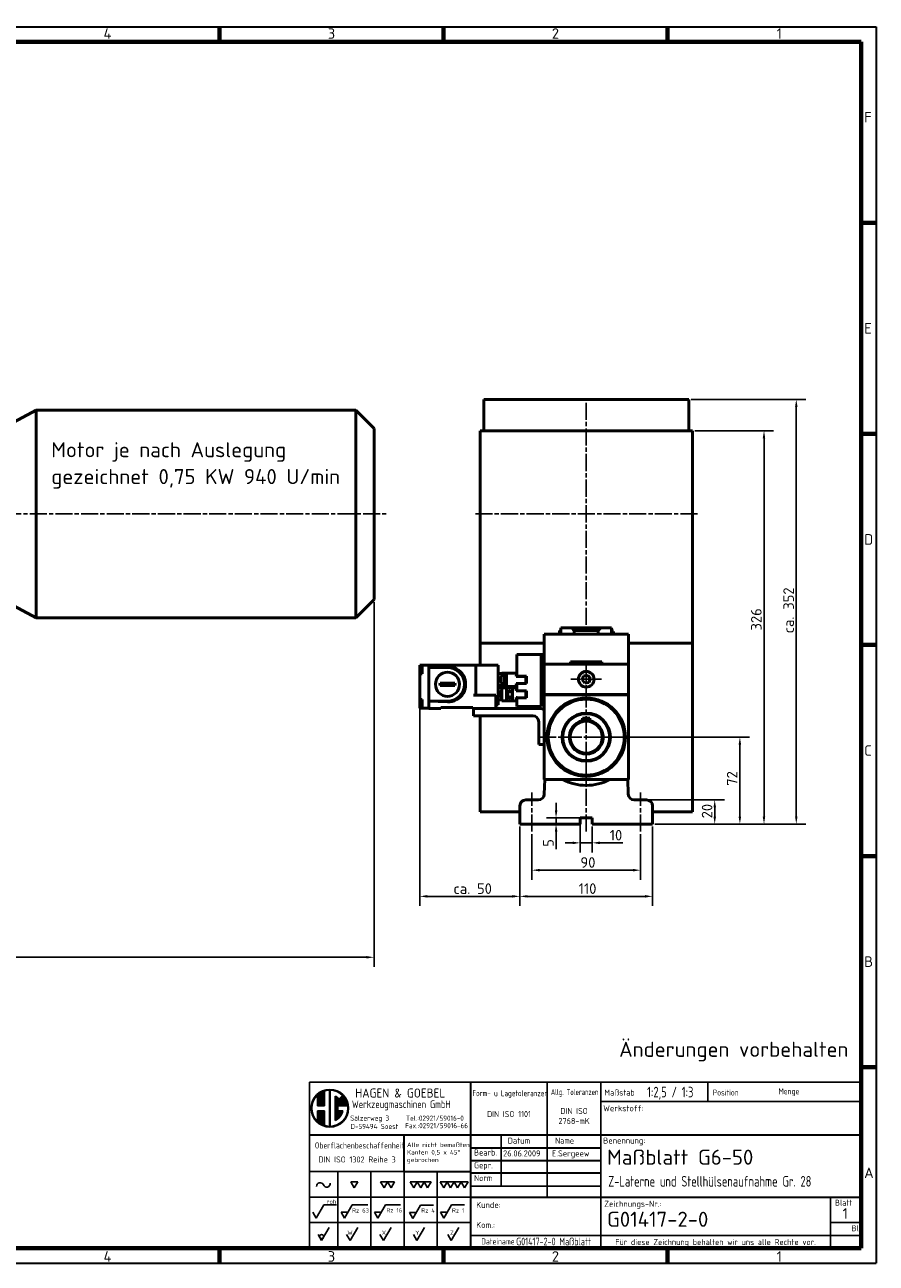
# Model space of a CAD drawing. Header units: millimetres. Extents: x 12 to 1472, y 12 to 1039.
# Tile 6 of 6: x 767 to 1472, y 12 to 1039. Entities that reach past the tile are written whole.
import ezdxf
from ezdxf.enums import TextEntityAlignment as Align

# ---------------------------------------------------------------- set-up
doc = ezdxf.new("R2010")
doc.units = ezdxf.units.MM
doc.header["$LTSCALE"] = 2.5
doc.linetypes.add('CHAIN', pattern=[0.3543, 0.2362, -0.0295, 0.0591, -0.0295])
doc.layers.get('0').update_dxf_attribs({"lineweight": 25})
for name, color, linetype, lineweight in [('AM_BOR', 7, 'Continuous', 50), ('Bemaßung (ISO)', 7, 'Continuous', 25), ('Mittellinie (ISO)', 7, 'Continuous', 25), ('Mittelpunktmarkierung (ISO)', 7, 'Continuous', 25), ('Rahmen (ISO)', 7, 'Continuous', 70), ('Sichtbar (ISO)', 7, 'Continuous', 50), ('Symbol (ISO)', 7, 'Continuous', 25), ('Titel (ISO)', 7, 'Continuous', 50)]:
    doc.layers.add(name, color=color, linetype=linetype, lineweight=lineweight)
doc.styles.add('ACDINTS_30', font='isocp.shx')
doc.styles.add('ACDINTS_31', font='isocp.shx')
doc.styles.add('ACDINTS_32', font='isocp.shx')
doc.styles.add('ACDINTS_33', font='isocp.shx')
doc.styles.add('ACDINTS_34', font='isocp.shx')
doc.styles.add('ACDINTS_35', font='isocp.shx')
doc.styles.add('ACDINTS_40', font='isocp.shx')
doc.styles.add('ACDINTS_41', font='isocp.shx')
doc.styles.add('Notiztext (DIN)', font='isocpeur.ttf')
doc.styles.get("Standard").update_dxf_attribs({"font": 'ISOCP.shx'})
doc.styles.add('TextStyle32', font='isocp.shx')
doc.styles.add('TextStyle51', font='isocp.shx', dxfattribs={"width": 0.8})
doc.styles.add('TextStyle52', font='isocp.shx', dxfattribs={"width": 0.8})
doc.styles.add('TextStyle53', font='isocp.shx')
doc.styles.add('TextStyle54', font='isocp.shx')
doc.styles.add('TextStyle55', font='isocp.shx', dxfattribs={"width": 0.8})
doc.styles.add('TextStyle56', font='isocp.shx', dxfattribs={"width": 0.8})
doc.styles.add('TextStyle59', font='isocp.shx', dxfattribs={"width": 0.8})
doc.styles.add('TextStyle60', font='isocp.shx', dxfattribs={"width": 0.8})
doc.styles.add('TextStyle61', font='isocp.shx', dxfattribs={"width": 0.8})
doc.styles.add('TextStyle62', font='isocp.shx')
doc.styles.add('TextStyle63', font='isocp.shx')
doc.styles.add('TextStyle64', font='isocp.shx', dxfattribs={"width": 0.8})
doc.styles.add('TextStyle65', font='isocp.shx', dxfattribs={"width": 0.8})
doc.dimstyles.new('Standard (DIN)', dxfattribs={"dimscale": 2.5, "dimtxt": 3.5, "dimasz": 2.5, "dimexe": 3.175, "dimexo": 0.8, "dimgap": 0.8, "dimtad": 1, "dimdec": 3, "dimrnd": 1e-08, "dimtxsty": 'Notiztext (DIN)', "dimcen": 0.09, "dimdle": 10, "dimclrd": 256, "dimclre": 256, "dimclrt": 256, "dimazin": 2, "dimtfac": 0.571429, "dimtdec": 3, "dimtmove": 0, "dimatfit": 3, "dimfxl": 1, "dimtolj": 1, "dimlwd": -1, "dimlwe": -1, "dimarcsym": 0})

# ---------------------------------------------------------------- blocks, each defined once
blk = doc.blocks.new('Ränder Hagen+Goebel Rahmen')
at = {"layer": 'Rahmen (ISO)', "linetype": 'Continuous', "lineweight": 35}
for p, q in [((5, 415), (589, 415)), ((589, 415), (589, 5)), ((5, 5), (589, 5))]:
    blk.add_line(p, q, dxfattribs=at)
at = {"layer": 'Rahmen (ISO)'}
for p, q in [((371.25, 410), (371.25, 415)), ((445.5, 410), (445.5, 415)), ((519.75, 410), (519.75, 415)), ((10, 410), (584, 410)), ((584, 410), (584, 10)), ((584, 350), (589, 350)), ((584, 280), (589, 280)), ((584, 210), (589, 210)), ((584, 140), (589, 140)), ((584, 70), (589, 70)), ((10, 10), (584, 10)), ((371.25, 10), (371.25, 5)), ((445.5, 10), (445.5, 5)), ((519.75, 10), (519.75, 5))]:
    blk.add_line(p, q, dxfattribs=at)
at = {"layer": 'Symbol (ISO)', "char_height": 3.5, "style": 'Notiztext (DIN)'}
for s, insert, attachment_point in [('4', (334.125, 411), 8), ('3', (408.375, 411), 8), ('2', (482.625, 411), 8), ('1', (556.875, 411), 8), ('F', (585, 385), 4), ('E', (585, 315), 4), ('D', (585, 245), 4), ('C', (585, 175), 4), ('B', (585, 105), 4), ('A', (585, 35), 4), ('4', (334.125, 9), 2), ('3', (408.375, 9), 2), ('2', (482.625, 9), 2), ('1', (556.875, 9), 2)]:
    blk.add_mtext(s, dxfattribs=dict(at, insert=insert, attachment_point=attachment_point))
blk = doc.blocks.new('Schriftfelder Hagen+Goebel')
at = {"color": 7}
for p, q in [((294.29, 154.82), (111.41, 154.82)), ((111.41, 154.82), (111.41, 99.83)), ((294.29, 99.83), (294.29, 154.82)), ((111.41, 99.83), (294.29, 99.83))]:
    blk.add_line(p, q, dxfattribs=at)
at = {"color": 7, "linetype": 'Continuous', "lineweight": 25}
for p, q in [((116.39, 151.98), (116.39, 147.01)), ((117.99, 152.46), (117.99, 139.96)), ((118.25, 152.46), (118.25, 139.96)), ((114.07, 150.62), (114.07, 147.01)), ((114.34, 150.85), (114.34, 147.01)), ((114.6, 151.05), (114.6, 147.01)), ((114.87, 151.24), (114.87, 147.01)), ((115.13, 151.4), (115.13, 147.01)), ((115.4, 151.54), (115.4, 147.01)), ((115.67, 151.67), (115.67, 147.01)), ((115.93, 151.78), (115.93, 147.01)), ((116.2, 151.88), (116.2, 147.01)), ((119.85, 150.25), (119.85, 142.17)), ((120.12, 150.12), (120.12, 142.3)), ((120.38, 149.97), (120.38, 142.45)), ((120.65, 149.8), (120.65, 142.62)), ((120.92, 149.6), (120.92, 147.01)), ((121.18, 149.36), (121.18, 147.01)), ((121.23, 149.31), (122.36, 150.44)), ((121.45, 149.54), (121.45, 147.01)), ((121.71, 149.8), (121.71, 147.01)), ((121.98, 150.07), (121.98, 147.01)), ((122.25, 150.33), (122.25, 147.01)), ((122.51, 150.25), (122.51, 147.01)), ((122.78, 149.97), (122.78, 147.01)), ((123.04, 149.62), (123.04, 147.01)), ((123.31, 149.2), (123.31, 147.01)), ((123.58, 148.68), (123.58, 147.01)), ((123.84, 147.97), (123.84, 147.01)), ((114.07, 147.01), (116.39, 147.01)), ((114.07, 145.41), (114.07, 141.8)), ((114.07, 145.41), (116.39, 145.41)), ((114.34, 145.41), (114.34, 141.57)), ((114.6, 145.41), (114.6, 141.37)), ((114.87, 145.41), (114.87, 141.18)), ((115.13, 145.41), (115.13, 141.02)), ((115.4, 145.41), (115.4, 140.88)), ((115.67, 145.41), (115.67, 140.75)), ((115.93, 145.41), (115.93, 140.64)), ((116.2, 145.41), (116.2, 140.54)), ((116.39, 145.41), (116.39, 140.44)), ((120.78, 147.01), (124.06, 147.01)), ((120.78, 147.01), (120.78, 145.41)), ((120.78, 145.41), (122.44, 145.41)), ((120.92, 145.41), (120.92, 142.82)), ((121.18, 145.41), (121.18, 143.06)), ((121.45, 145.41), (121.45, 143.34)), ((121.71, 145.41), (121.71, 143.68)), ((121.98, 145.41), (121.98, 144.11)), ((122.25, 145.41), (122.25, 144.7)), ((111.41, 125.21), (142.75, 125.21)), ((120.75, 125.21), (120.75, 99.83)), ((131.75, 125.21), (131.75, 99.83)), ((142.75, 125.21), (142.75, 99.83)), ((153.75, 125.21), (153.75, 99.83)), ((111.41, 116.75), (164.75, 116.75)), ((111.41, 108.29), (164.75, 108.29))]:
    blk.add_line(p, q, dxfattribs=at)
at = {"color": 7, "linetype": 'Continuous', "lineweight": 35}
blk.add_line((142.75, 125.21), (164.75, 125.21), dxfattribs=at)
for p, q in [((125.1, 121.84), (127.41, 121.84)), ((125.1, 121.84), (126.25, 119.84)), ((126.25, 119.84), (127.41, 121.84)), ((134.94, 121.85), (137.25, 121.85)), ((134.94, 121.85), (136.1, 119.85)), ((136.1, 119.85), (137.25, 121.85)), ((137.25, 121.85), (138.41, 119.85)), ((137.25, 121.85), (139.56, 121.85)), ((138.41, 119.85), (139.56, 121.85)), ((144.79, 121.84), (147.1, 121.84)), ((144.79, 121.84), (145.94, 119.84)), ((145.94, 119.84), (147.1, 121.84)), ((148.25, 119.84), (147.1, 121.84)), ((149.41, 121.84), (147.1, 121.84)), ((149.41, 121.84), (148.25, 119.84)), ((149.41, 121.84), (150.56, 119.84)), ((149.41, 121.84), (151.72, 121.84)), ((150.56, 119.84), (151.72, 121.84)), ((154.73, 121.84), (155.88, 119.84)), ((154.73, 121.84), (157.04, 121.84)), ((155.88, 119.84), (157.04, 121.84)), ((157.04, 121.84), (159.35, 121.84)), ((157.04, 121.84), (158.19, 119.84)), ((158.19, 119.84), (159.35, 121.84)), ((161.66, 121.84), (159.35, 121.84)), ((160.5, 119.84), (159.35, 121.84)), ((161.66, 121.84), (160.5, 119.84)), ((161.66, 121.84), (163.97, 121.84)), ((161.66, 121.84), (162.81, 119.84)), ((162.81, 119.84), (163.97, 121.84)), ((112.45, 111.77), (113.6, 109.77)), ((113.6, 109.77), (116.15, 114.17)), ((116.15, 114.17), (120.35, 114.17)), ((121.85, 111.74), (123.01, 109.74)), ((121.85, 111.74), (124.16, 111.74)), ((123.01, 109.74), (125.55, 114.14)), ((125.55, 114.14), (130.76, 114.14)), ((132.92, 111.74), (134.08, 109.74)), ((132.92, 111.74), (135.23, 111.74)), ((134.08, 109.74), (136.62, 114.14)), ((136.62, 114.14), (141.57, 114.14)), ((144.53, 111.7), (146.84, 111.7)), ((144.53, 111.7), (145.69, 109.7)), ((145.69, 109.7), (148.23, 114.1)), ((148.23, 114.1), (152.55, 114.1)), ((154.81, 111.79), (157.12, 111.79)), ((154.81, 111.79), (155.96, 109.79)), ((155.96, 109.79), (158.5, 114.19)), ((158.5, 114.19), (162.82, 114.19)), ((114.25, 104.33), (115.4, 102.33)), ((115.4, 102.33), (117.94, 106.73)), ((123.7, 104.33), (124.85, 102.33)), ((124.85, 102.33), (127.39, 106.73)), ((134.76, 104.33), (135.92, 102.33)), ((135.92, 102.33), (138.46, 106.73)), ((145.85, 104.33), (147.01, 102.33)), ((147.01, 102.33), (149.55, 106.73)), ((157.23, 104.33), (158.39, 102.33)), ((158.39, 102.33), (160.93, 106.73))]:
    blk.add_line(p, q)
at = {"color": 7, "lineweight": 35}
blk.add_line((164.75, 120.98), (164.75, 99.83), dxfattribs=at)
at = {"color": 7, "linetype": 'Continuous', "lineweight": 25}
for radius in [6.25, 5.99]:
    blk.add_circle((118.12, 146.21), radius, dxfattribs=at)
blk.add_circle((115.4, 103.66), 0.667)
for start, end in [(45, 66.8002), (293.1998, 349.5243)]:
    blk.add_arc((118.12, 146.21), 4.39, start, end, dxfattribs=at)
for centre, start, end in [((114.92, 120.36), 21.9122, 185.4858), ((117.09, 121.23), 201.9122, 5.4858)]:
    blk.add_arc(centre, 1.17, start, end)
at = {"layer": 'AM_BOR', "color": 7, "linetype": 'Continuous', "lineweight": 35}
for p, q in [((164.75, 154.82), (164.75, 120.98)), ((111.41, 137.35), (294.29, 137.35)), ((142.75, 125.21), (142.75, 137.35))]:
    blk.add_line(p, q, dxfattribs=at)
at = {"layer": 'AM_BOR', "color": 7, "linetype": 'Continuous', "lineweight": 25}
for p, q in [((190.15, 154.82), (190.15, 116.75)), ((207.93, 154.82), (207.93, 99.83)), ((243.49, 154.82), (243.49, 148.49)), ((207.93, 148.49), (294.29, 148.49)), ((174.91, 137.35), (174.91, 120.43)), ((164.75, 120.43), (207.93, 120.43)), ((284.13, 116.75), (284.13, 99.83)), ((284.13, 108.29), (294.29, 108.29)), ((164.75, 104.06), (294.29, 104.06))]:
    blk.add_line(p, q, dxfattribs=at)
at = {"layer": 'AM_BOR', "color": 7, "lineweight": 35}
blk.add_line((164.75, 116.75), (294.29, 116.75), dxfattribs=at)
at = {"layer": 'Titel (ISO)', "color": 7, "linetype": 'Continuous', "lineweight": 35}
for p, q in [((164.75, 133.12), (207.93, 133.12)), ((164.75, 128.89), (207.93, 128.89)), ((207.93, 124.66), (164.75, 124.66))]:
    blk.add_line(p, q, dxfattribs=at)
at = {"color": 7}
blk.add_text('HAGEN & GOEBEL', height=3, dxfattribs=at).set_placement((126.55, 149.76))
at = {"color": 7, "width": 0.9}
for s, height, p in [('Werkzeugmaschinen GmbH', 2.5, (125.45, 146.3)), ('Sälzerweg 3', 1.7, (124.88, 142.11)), ('Tel.:02921/59016-0', 1.7, (143.38, 142.07)), ('D-59494 Soest', 1.7, (124.99, 139.35)), ('Fax.:02921/59016-66', 1.7, (143.13, 139.6))]:
    blk.add_text(s, height=height, dxfattribs=at).set_placement(p)
at = {"color": 7, "style": 'ACDINTS_30', "width": 0.8}
blk.add_text('Oberflächenbeschaffenheit', height=2, dxfattribs=at).set_placement((113.16, 132.88))
at = {"color": 7, "style": 'ACDINTS_30'}
for s, p in [('Gepr.', (165.95, 126.31)), ('Norm', (165.95, 122.08))]:
    blk.add_text(s, height=2, dxfattribs=at).set_placement(p)
at = {"color": 7, "char_height": 2, "attachment_point": 1, "line_spacing_factor": 0.332}
for s, insert in [('\\fISOCP|b0|i0;\\W0.90;\\H2.0000;Werkstoff:', (208.77, 147.21)), ('\\fISOCP|b0|i0;\\W0.90;\\H2.0000;Benennung:', (208.76, 136.5)), ('\\fISOCP|b0|i0;\\W0.90;\\H2.0000;Zeichnungs-Nr.:', (209.11, 115.53))]:
    blk.add_mtext(s, dxfattribs=dict(at, insert=insert))
at = {"char_height": 1.4}
for s, insert, attachment_point, style in [('roh', (117.1, 114.56), 7, 'ACDINTS_40'), ('Rz 63', (125.53, 111.62), 7, 'ACDINTS_40'), ('Rz 16', (136.89, 111.67), 7, 'ACDINTS_40'), ('Rz 4', (148.45, 111.63), 7, 'ACDINTS_40'), ('Rz 1', (158.63, 111.62), 7, 'ACDINTS_40'), ('W', (125.69, 104.24), 9, 'ACDINTS_41'), ('X', (136.76, 104.25), 9, 'ACDINTS_41'), ('Y', (147.85, 104.24), 9, 'ACDINTS_41'), ('Z', (159.23, 104.26), 9, 'ACDINTS_41')]:
    blk.add_mtext(s, dxfattribs=dict(at, insert=insert, attachment_point=attachment_point, style=style))
at = {"color": 7, "insert": (166.66, 115.16), "char_height": 2, "width": 31.2179, "attachment_point": 1, "line_spacing_factor": 0.996}
blk.add_mtext('\\fISOCP|b0|i0;\\W0.90;\\H2.0000;Kunde:\\P\\PKom.:', dxfattribs=at)
at = {"layer": 'AM_BOR', "color": 7, "style": 'ACDINTS_30'}
for s, width, p in [('Form- u Lagetoleranzen', 0.75, (165.41, 150.21)), ('Allg. Toleranzen', 0.7, (191.43, 150.6)), ('Position', 0.8, (245.09, 150.43)), ('Menge', 0.8, (266.9, 150.83)), ('Dateiname', 0.8, (168.36, 101.05))]:
    blk.add_text(s, height=2, dxfattribs=dict(at, width=width)).set_placement(p)
for s, p in [('Maßstab', (209.15, 150.43)), ('Bearb.', (165.95, 130.54))]:
    blk.add_text(s, height=2, dxfattribs=at).set_placement(p)
at = {"layer": 'AM_BOR', "color": 7, "style": 'ACDINTS_32', "width": 0.983632}
blk.add_text('Datum', height=2, dxfattribs=at).set_placement((180.84, 134.48), align=Align.CENTER)
at = {"layer": 'AM_BOR', "color": 7, "style": 'ACDINTS_31'}
blk.add_text('Name', height=2, dxfattribs=at).set_placement((199.12, 134.48), align=Align.RIGHT)
at = {"layer": 'AM_BOR', "color": 7, "style": 'ACDINTS_32'}
for s, p in [('Blatt', (288.5, 113.9)), ('Bl', (292.31, 105.44))]:
    blk.add_text(s, height=2, dxfattribs=at).set_placement(p, align=Align.CENTER)
at = {"layer": 'AM_BOR', "color": 7, "char_height": 2, "line_spacing_factor": 0.332}
for s, insert, attachment_point, style in [('DIN ISO 1101', (177.55, 143.3), 8, 'ACDINTS_34'), ('DIN ISO 1302 Reihe 3', (114.36, 130.23), 1, 'ACDINTS_33'), ('Für diese Zeichnung behalten wir uns alle Rechte vor.', (212.76, 102.85), 1, 'ACDINTS_33')]:
    blk.add_mtext(s, dxfattribs=dict(at, insert=insert, attachment_point=attachment_point, style=style))
at = {"layer": 'AM_BOR', "color": 7, "line_spacing_factor": 0.996}
for s, insert, char_height, width, attachment_point, style in [('DIN ISO 2768-mK', (199.12, 141), 2, 15.0375, 8, 'ACDINTS_34'), (' \\PAlle nicht bemaßten Kanten 0,5 x 45° gebrochen', (143.71, 137.35), 1.5, 20.5101, 1, 'ACDINTS_35')]:
    blk.add_mtext(s, dxfattribs=dict(at, insert=insert, char_height=char_height, width=width, attachment_point=attachment_point, style=style))
at = {"layer": 'AM_BOR', "color": 7}
for tag, p, height, style, width in [('Maßstab:', (223.33, 149.84), 3.5, 'TextStyle64', 0.8), ('Positionsnummer', (254.96, 149.95), 3.5, 'TextStyle61', 0.8), ('Menge', (277.56, 149.84), 3.5, 'TextStyle60', 0.8), ('Material', (224.04, 143.99), 3, 'TextStyle52', 0.8), ('Halbzeug_(1.Zeile)', (261.93, 144.06), 3, 'TextStyle56', 0.8), ('Material_(2.Zeile)', (224.02, 139.81), 3, 'TextStyle51', 0.8), ('Halbzeug_(2.Zeile)', (261.93, 139.78), 3, 'TextStyle55', 0.8), ('ERSTELLUNGSDATUM', (175.59, 130.24), 2, 'TextStyle63', 0.9), ('AUTOR', (191.76, 130.24), 2, 'TextStyle62', 0.9), ('KONTROLLDATUM', (175.75, 126.01), 2, 'TextStyle53', 0.9), ('KONTROLLIERT_VON', (192.23, 126.32), 2, 'TextStyle54', 0.9), ('Beschreibung_2', (210.44, 120.24), 3.5, 'TextStyle59', 0.8), ('DATEINAME', (179.92, 100.78), 2.5, 'TextStyle65', 0.8)]:
    blk.add_attdef(tag, p, '', height=height, dxfattribs=dict(at, style=style, width=width))
at = {"layer": 'AM_BOR', "color": 7, "style": 'TextStyle32'}
blk.add_attdef('Plot-Datum', text='', height=3, dxfattribs=at).set_placement((288.92, 100.24), align=Align.CENTER)
at = {"layer": 'Titel (ISO)', "style": 'Notiztext (DIN)'}
blk.add_attdef('TITEL', text='', height=5, dxfattribs=at).set_placement((210.05, 129.99), align=Align.MIDDLE_LEFT)
at = {"layer": 'Titel (ISO)', "color": 7, "style": 'Notiztext (DIN)'}
blk.add_attdef('BAUTEILNUMMER', text='', height=5, dxfattribs=at).set_placement((210.03, 109.41), align=Align.MIDDLE_LEFT)
at = {"layer": 'Titel (ISO)', "style": 'Notiztext (DIN)'}
blk.add_attdef('Blattnummer', text='', height=3.5, dxfattribs=at).set_placement((290.13, 111.34), align=Align.MIDDLE_CENTER)
blk = doc.blocks.new('*D6')
at = {"layer": 'Bemaßung (ISO)'}
for p, q in [((1187.1, 368.3), (1187.1, 330.4)), ((1277.1, 368.3), (1277.1, 330.4)), ((1193.4, 338.3), (1270.9, 338.3))]:
    blk.add_line(p, q, dxfattribs=at)
for points in [[(1193.4, 339.4), (1193.4, 337.3), (1187.1, 338.3)], [(1270.9, 339.4), (1270.9, 337.3), (1277.1, 338.3)]]:
    blk.add_solid(points, dxfattribs=at)
at = {"layer": 'Defpoints', "color": 0}
for p in [(1187.1, 370.3), (1277.1, 370.3), (1277.1, 338.3)]:
    blk.add_point(p, dxfattribs=at)
at = {"layer": 'Bemaßung (ISO)', "insert": (1227.3, 349.1), "char_height": 8.75, "attachment_point": 1, "style": 'Notiztext (DIN)'}
blk.add_mtext('\\A1;90', dxfattribs=at)
blk = doc.blocks.new('*D7')
at = {"layer": 'Bemaßung (ISO)'}
for p, q in [((1177.1, 374.6), (1177.1, 308.7)), ((1287.1, 374.6), (1287.1, 308.7)), ((1183.4, 316.6), (1280.9, 316.6))]:
    blk.add_line(p, q, dxfattribs=at)
for points in [[(1183.4, 317.7), (1183.4, 315.6), (1177.1, 316.6)], [(1280.9, 317.7), (1280.9, 315.6), (1287.1, 316.6)]]:
    blk.add_solid(points, dxfattribs=at)
at = {"layer": 'Defpoints', "color": 0}
for p in [(1177.1, 376.6), (1287.1, 376.6), (1287.1, 316.6)]:
    blk.add_point(p, dxfattribs=at)
at = {"layer": 'Bemaßung (ISO)', "insert": (1225.8, 327.4), "char_height": 8.75, "attachment_point": 1, "style": 'Notiztext (DIN)'}
blk.add_mtext('\\A1;110', dxfattribs=at)
blk = doc.blocks.new('*D8')
at = {"layer": 'Bemaßung (ISO)'}
for p, q in [((1227.1, 379.6), (1227.1, 353)), ((1237.1, 374.6), (1237.1, 353)), ((1220.9, 361), (1214.6, 361)), ((1227.1, 361), (1237.1, 361)), ((1243.4, 361), (1262.4, 361))]:
    blk.add_line(p, q, dxfattribs=at)
for points in [[(1220.9, 362), (1220.9, 359.9), (1227.1, 361)], [(1243.4, 362), (1243.4, 359.9), (1237.1, 361)]]:
    blk.add_solid(points, dxfattribs=at)
at = {"layer": 'Defpoints', "color": 0}
for p in [(1227.1, 381.6), (1237.1, 376.6), (1237.1, 361)]:
    blk.add_point(p, dxfattribs=at)
at = {"layer": 'Bemaßung (ISO)', "insert": (1251.6, 371.7), "char_height": 8.75, "attachment_point": 1, "style": 'Notiztext (DIN)'}
blk.add_mtext('\\A1;10', dxfattribs=at)
blk = doc.blocks.new('*D9')
at = {"layer": 'Bemaßung (ISO)'}
for p, q in [((1207.1, 387.8), (1207.1, 394.1)), ((1235.1, 381.6), (1199.2, 381.6)), ((1207.1, 381.6), (1207.1, 376.6)), ((1207.1, 370.3), (1207.1, 355.7))]:
    blk.add_line(p, q, dxfattribs=at)
for points in [[(1206.1, 387.8), (1208.2, 387.8), (1207.1, 381.6)], [(1206.1, 370.3), (1208.2, 370.3), (1207.1, 376.6)]]:
    blk.add_solid(points, dxfattribs=at)
at = {"layer": 'Defpoints', "color": 0}
for p in [(1237.1, 381.6), (1207.1, 376.6), (1227.1, 376.6)]:
    blk.add_point(p, dxfattribs=at)
at = {"layer": 'Bemaßung (ISO)', "insert": (1196.4, 357.7), "char_height": 8.75, "attachment_point": 1, "rotation": 90, "style": 'Notiztext (DIN)'}
blk.add_mtext('\\A1;5', dxfattribs=at)
blk = doc.blocks.new('*D10')
at = {"layer": 'Bemaßung (ISO)'}
for p, q in [((1284.1, 396.6), (1346.6, 396.6)), ((1338.6, 382.8), (1338.6, 390.3)), ((1289.1, 376.6), (1346.6, 376.6))]:
    blk.add_line(p, q, dxfattribs=at)
for points in [[(1337.6, 390.3), (1339.7, 390.3), (1338.6, 396.6)], [(1337.6, 382.8), (1339.7, 382.8), (1338.6, 376.6)]]:
    blk.add_solid(points, dxfattribs=at)
at = {"layer": 'Defpoints', "color": 0}
for p in [(1282.1, 396.6), (1338.6, 396.6), (1287.1, 376.6)]:
    blk.add_point(p, dxfattribs=at)
at = {"layer": 'Bemaßung (ISO)', "insert": (1327.9, 381.3), "char_height": 8.75, "attachment_point": 1, "rotation": 90, "style": 'Notiztext (DIN)'}
blk.add_mtext('\\A1;20', dxfattribs=at)
blk = doc.blocks.new('*D11')
at = {"layer": 'Bemaßung (ISO)'}
for p, q in [((1234.1, 448.6), (1367.4, 448.6)), ((1359.5, 382.8), (1359.5, 442.3)), ((1289.1, 376.6), (1367.4, 376.6))]:
    blk.add_line(p, q, dxfattribs=at)
for points in [[(1358.4, 442.3), (1360.5, 442.3), (1359.5, 448.6)], [(1358.4, 382.8), (1360.5, 382.8), (1359.5, 376.6)]]:
    blk.add_solid(points, dxfattribs=at)
at = {"layer": 'Defpoints', "color": 0}
for p in [(1232.1, 448.6), (1359.5, 448.6), (1287.1, 376.6)]:
    blk.add_point(p, dxfattribs=at)
at = {"layer": 'Bemaßung (ISO)', "insert": (1348.7, 408.3), "char_height": 8.75, "attachment_point": 1, "rotation": 90, "style": 'Notiztext (DIN)'}
blk.add_mtext('\\A1;72', dxfattribs=at)
blk = doc.blocks.new('*D12')
at = {"layer": 'Bemaßung (ISO)'}
for p, q in [((1322.1, 702.6), (1387.4, 702.6)), ((1379.5, 382.8), (1379.5, 696.3)), ((1289.1, 376.6), (1387.4, 376.6))]:
    blk.add_line(p, q, dxfattribs=at)
for points in [[(1378.4, 696.3), (1380.5, 696.3), (1379.5, 702.6)], [(1378.4, 382.8), (1380.5, 382.8), (1379.5, 376.6)]]:
    blk.add_solid(points, dxfattribs=at)
at = {"layer": 'Defpoints', "color": 0}
for p in [(1320.1, 702.6), (1379.5, 702.6), (1287.1, 376.6)]:
    blk.add_point(p, dxfattribs=at)
at = {"layer": 'Bemaßung (ISO)', "insert": (1368.7, 537), "char_height": 8.75, "attachment_point": 1, "rotation": 90, "style": 'Notiztext (DIN)'}
blk.add_mtext('\\A1;326', dxfattribs=at)
blk = doc.blocks.new('*D22')
at = {"layer": 'Bemaßung (ISO)'}
for p, q in [((1094.1, 499), (1094.1, 308.7)), ((1177.1, 374.6), (1177.1, 308.7)), ((1100.4, 316.6), (1170.9, 316.6))]:
    blk.add_line(p, q, dxfattribs=at)
for points in [[(1100.4, 317.7), (1100.4, 315.6), (1094.1, 316.6)], [(1170.9, 317.7), (1170.9, 315.6), (1177.1, 316.6)]]:
    blk.add_solid(points, dxfattribs=at)
at = {"layer": 'Defpoints', "color": 0}
for p in [(1094.1, 501), (1177.1, 376.6), (1177.1, 316.6)]:
    blk.add_point(p, dxfattribs=at)
at = {"layer": 'Bemaßung (ISO)', "insert": (1116.5, 327.4), "char_height": 8.75, "attachment_point": 1, "style": 'Notiztext (DIN)'}
blk.add_mtext('\\A1; ca. 50', dxfattribs=at)
blk = doc.blocks.new('*D24')
at = {"layer": 'Bemaßung (ISO)'}
for p, q in [((1056.2, 560.6), (1056.2, 258.2)), ((191.2, 435.3), (191.2, 258.2)), ((197.4, 266.1), (1049.9, 266.1))]:
    blk.add_line(p, q, dxfattribs=at)
for points in [[(197.4, 267.2), (197.4, 265.1), (191.2, 266.1)], [(1049.9, 267.2), (1049.9, 265.1), (1056.2, 266.1)]]:
    blk.add_solid(points, dxfattribs=at)
at = {"layer": 'Defpoints', "color": 0}
for p in [(1056.2, 562.6), (191.2, 437.3), (1056.2, 266.1)]:
    blk.add_point(p, dxfattribs=at)
at = {"layer": 'Bemaßung (ISO)', "insert": (565, 276.9), "char_height": 8.75, "attachment_point": 1, "style": 'Notiztext (DIN)'}
blk.add_mtext('\\A1;ca. 865', dxfattribs=at)
blk = doc.blocks.new('*D25')
at = {"layer": 'Bemaßung (ISO)'}
for p, q in [((1319.1, 728.6), (1414.2, 728.6)), ((1406.2, 382.8), (1406.2, 722.3)), ((1289.1, 376.6), (1414.2, 376.6))]:
    blk.add_line(p, q, dxfattribs=at)
for points in [[(1405.2, 722.3), (1407.3, 722.3), (1406.2, 728.6)], [(1405.2, 382.8), (1407.3, 382.8), (1406.2, 376.6)]]:
    blk.add_solid(points, dxfattribs=at)
at = {"layer": 'Defpoints', "color": 0}
for p in [(1317.1, 728.6), (1406.2, 728.6), (1287.1, 376.6)]:
    blk.add_point(p, dxfattribs=at)
at = {"layer": 'Bemaßung (ISO)', "insert": (1395.5, 534.7), "char_height": 8.75, "attachment_point": 1, "rotation": 90, "style": 'Notiztext (DIN)'}
blk.add_mtext('\\A1;ca. 352', dxfattribs=at)

msp = doc.modelspace()

# ---------------------------------------------------------------- linework, layer by layer
at = {"layer": 'Mittellinie (ISO)', "linetype": 'CHAIN', "ltscale": 23.990969}
for p, q in [((643.375, 633.5908), (1066.2159, 633.5908)), ((1232.1252, 370.3408), (1232.1252, 426.3239)), ((1187.1252, 370.3408), (1187.1252, 402.8408)), ((1277.1252, 370.3408), (1277.1252, 402.8408))]:
    msp.add_line(p, q, dxfattribs=at)
at = {"layer": 'Mittelpunktmarkierung (ISO)', "linetype": 'CHAIN', "ltscale": 23.990969}
for p, q in [((1232.1252, 725.8408), (1232.1252, 541.3408)), ((1324.3752, 633.5908), (1139.8752, 633.5908)), ((1232.1252, 487.3408), (1232.1252, 409.8408)), ((1270.8752, 448.5908), (1193.3752, 448.5908))]:
    msp.add_line(p, q, dxfattribs=at)
at = {"layer": 'Mittelpunktmarkierung (ISO)', "linetype": 'CHAIN', "ltscale": 11.334215}
for p, q in [((1232.1252, 509.3408), (1232.1252, 483.8408)), ((1244.8752, 496.5908), (1219.3752, 496.5908))]:
    msp.add_line(p, q, dxfattribs=at)
at = {"layer": 'Sichtbar (ISO)'}
for p, q in [((746.197, 703.5908), (776.197, 719.5908)), ((776.197, 719.5908), (776.197, 547.5908)), ((1041.197, 719.5908), (776.197, 719.5908)), ((1041.197, 719.5908), (1041.197, 547.5908)), ((1056.197, 704.5908), (1041.197, 719.5908)), ((1147.1252, 702.5908), (1147.1252, 728.5908)), ((1147.1252, 728.5908), (1317.1252, 728.5908)), ((1317.1252, 728.5908), (1317.1252, 702.5908)), ((1056.197, 704.5908), (1056.197, 562.5908)), ((1144.1252, 702.5908), (1144.1252, 526.5908)), ((1320.1252, 702.5908), (1144.1252, 702.5908)), ((1320.1252, 702.5908), (1320.1252, 526.5908)), ((746.197, 563.5908), (776.197, 547.5908)), ((1056.197, 562.5908), (1041.197, 547.5908)), ((1041.197, 547.5908), (776.197, 547.5908)), ((1197.1252, 509.0908), (1197.1252, 534.0908)), ((1197.1252, 534.0908), (1267.1252, 534.0908)), ((1220.1252, 539.0908), (1211.1252, 539.0908)), ((1211.1252, 534.0908), (1211.1252, 539.0908)), ((1220.1252, 539.0908), (1230.1252, 539.0908)), ((1222.1252, 537.0908), (1220.1252, 539.0908)), ((1242.1252, 537.0908), (1222.1252, 537.0908)), ((1222.1252, 534.0908), (1222.1252, 537.0908)), ((1230.1252, 539.0908), (1234.1252, 539.0908)), ((1230.7025, 538.0908), (1230.1252, 539.0908)), ((1233.5478, 538.0908), (1230.7025, 538.0908)), ((1234.1252, 539.0908), (1233.5478, 538.0908)), ((1234.1252, 539.0908), (1244.1252, 539.0908)), ((1244.1252, 539.0908), (1242.1252, 537.0908)), ((1242.1252, 534.0908), (1242.1252, 537.0908)), ((1253.1252, 539.0908), (1244.1252, 539.0908)), ((1253.1252, 534.0908), (1253.1252, 539.0908)), ((1253.6252, 537.9408), (1253.1252, 538.4408)), ((1253.6252, 537.9408), (1253.6252, 534.0908)), ((1253.6252, 536.0908), (1254.6252, 536.0908)), ((1254.6252, 536.0908), (1254.6252, 534.0908)), ((1267.1252, 534.0908), (1267.1252, 509.0908)), ((1197.1252, 526.5908), (1144.1252, 526.5908)), ((1144.1252, 508.3908), (1144.1252, 526.5908)), ((1320.1252, 526.5908), (1267.1252, 526.5908)), ((1320.1252, 526.5908), (1320.1252, 386.5908)), ((1174.6252, 499.0908), (1174.6252, 517.0908)), ((1174.6252, 517.0908), (1194.6252, 517.0908)), ((1194.6252, 517.0908), (1194.6252, 474.0908)), ((1194.6252, 480.0908), (1194.6252, 517.0908)), ((1194.6252, 517.0908), (1197.1252, 517.0908)), ((1094.1252, 508.2908), (1094.1252, 504.9908)), ((1096.1252, 508.2908), (1094.1252, 508.2908)), ((1094.1252, 504.9908), (1094.1252, 500.9908)), ((1094.3252, 506.9751), (1094.3252, 505.3908)), ((1094.3252, 505.3908), (1094.7816, 505.3908)), ((1094.7816, 504.5908), (1094.3252, 504.5908)), ((1094.3252, 504.5908), (1094.3252, 502.6064)), ((1094.7816, 507.4732), (1096.1252, 507.5908)), ((1094.7816, 505.3908), (1095.1352, 505.3908)), ((1095.1352, 504.5908), (1094.7816, 504.5908)), ((1095.1352, 504.5908), (1095.1352, 505.3908)), ((1096.1252, 508.2908), (1096.1252, 500.9908)), ((1101.6252, 508.2908), (1096.1252, 508.2908)), ((1101.6252, 508.2908), (1101.6252, 508.3908)), ((1138.595, 508.3908), (1101.6252, 508.3908)), ((1101.6252, 508.2908), (1101.6252, 472.4908)), ((1101.6252, 506.3908), (1117.1252, 506.9321)), ((1117.1252, 506.3908), (1101.6252, 506.3908)), ((1138.595, 508.3908), (1140.5252, 508.3908)), ((1141.1951, 508.3908), (1140.5252, 508.3908)), ((1140.5252, 483.3908), (1140.5252, 508.3908)), ((1146.0514, 508.3908), (1141.1951, 508.3908)), ((1148.2684, 508.3908), (1146.0514, 508.3908)), ((1155.6206, 508.3908), (1148.2684, 508.3908)), ((1157.7337, 508.3908), (1155.6206, 508.3908)), ((1158.1252, 508.3908), (1157.7337, 508.3908)), ((1158.1252, 508.3908), (1159.1252, 508.3908)), ((1159.1252, 475.3908), (1159.1252, 508.3908)), ((1197.1252, 509.0908), (1197.1252, 484.0908)), ((1267.1252, 509.0908), (1197.1252, 509.0908)), ((1245.1252, 511.0908), (1219.1252, 511.0908)), ((1219.1252, 511.0908), (1219.1252, 509.0908)), ((1245.1252, 509.0908), (1245.1252, 511.0908)), ((1267.1252, 484.0908), (1267.1252, 509.0908)), ((1096.1252, 500.9908), (1094.1252, 500.9908)), ((1094.1252, 500.9908), (1094.1252, 479.7908)), ((1094.7816, 502.1083), (1096.1252, 501.9908)), ((1110.9745, 493.3908), (1123.2758, 493.3908)), ((1159.1252, 501.3808), (1164.0478, 501.3808)), ((1166.0252, 501.5908), (1162.0252, 501.5908)), ((1162.0252, 501.3808), (1162.0252, 501.5908)), ((1164.0478, 491.4008), (1164.0478, 501.3808)), ((1174.5252, 501.5908), (1166.0252, 501.5908)), ((1166.0252, 490.5908), (1166.0252, 501.5908)), ((1174.0536, 498.7908), (1174.5252, 501.5898)), ((1182.0252, 498.7908), (1174.0536, 498.7908)), ((1174.5252, 490.5918), (1174.1042, 493.0908)), ((1174.1042, 493.0908), (1174.6252, 493.0908)), ((1174.5252, 501.5898), (1174.5252, 501.5908)), ((1182.6252, 499.0908), (1174.6252, 499.0908)), ((1174.6252, 493.0908), (1182.6252, 493.0908)), ((1174.6252, 487.0908), (1174.6252, 493.0908)), ((1174.8812, 498.7908), (1174.8812, 499.0908)), ((1182.0252, 499.0908), (1182.0252, 498.7908)), ((1182.0252, 493.0908), (1182.0252, 498.7908)), ((1182.6252, 493.0908), (1182.6252, 499.0908)), ((1228.6974, 496.0902), (1229.9778, 499.309)), ((1230.8448, 493.372), (1228.6974, 496.0902)), ((1229.9778, 499.309), (1233.4056, 499.8096)), ((1234.2725, 493.8725), (1230.8448, 493.372)), ((1233.4056, 499.8096), (1235.5529, 497.0913)), ((1235.5529, 497.0913), (1234.2725, 493.8725)), ((1123.2758, 491.3908), (1110.9745, 491.3908)), ((1155.195, 483.3908), (1138.595, 483.3908)), ((1155.195, 483.3908), (1157.1252, 483.3908)), ((1157.1252, 472.3908), (1157.1252, 483.3908)), ((1159.1252, 491.4008), (1164.0478, 491.4008)), ((1159.1252, 489.3808), (1162.0252, 489.3808)), ((1162.0252, 490.5908), (1162.0252, 491.4008)), ((1166.0252, 490.5908), (1162.0252, 490.5908)), ((1162.0252, 489.5908), (1162.0252, 478.5908)), ((1162.0252, 489.5908), (1166.0252, 489.5908)), ((1174.5252, 490.5908), (1166.0252, 490.5908)), ((1166.0252, 489.5908), (1166.0252, 478.5908)), ((1166.0252, 489.5908), (1171.1115, 489.5908)), ((1168.5752, 487.0908), (1168.5771, 487.0908)), ((1171.1115, 489.5908), (1171.1115, 478.5908)), ((1171.1115, 489.5908), (1174.5252, 489.5908)), ((1174.1042, 487.0908), (1174.5252, 489.5898)), ((1174.6252, 487.0908), (1174.1042, 487.0908)), ((1174.5252, 490.5908), (1174.5252, 490.5918)), ((1174.5252, 489.5898), (1174.5252, 489.5908)), ((1182.6252, 487.0908), (1174.6252, 487.0908)), ((1182.0252, 487.0908), (1182.0252, 481.0908)), ((1182.6252, 481.0908), (1182.6252, 487.0908)), ((1197.1252, 484.0908), (1267.1252, 484.0908)), ((1197.1252, 413.5908), (1197.1252, 483.5908)), ((1197.1252, 483.5908), (1267.1252, 483.5908)), ((1214.6252, 483.5908), (1214.6252, 484.0908)), ((1214.6252, 484.0908), (1214.6252, 483.5908)), ((1249.6252, 484.0908), (1249.6252, 483.5908)), ((1262.1252, 484.0908), (1262.1252, 483.5908)), ((1267.1252, 483.5908), (1267.1252, 413.5908)), ((1096.1252, 479.7908), (1094.1252, 479.7908)), ((1094.1252, 479.7908), (1094.1252, 475.7908)), ((1094.1252, 475.7908), (1094.1252, 472.4908)), ((1096.1252, 472.4908), (1094.1252, 472.4908)), ((1094.3252, 477.7751), (1094.3252, 475.9908)), ((1094.3252, 475.9908), (1094.7816, 475.9908)), ((1094.7816, 475.1908), (1094.3252, 475.1908)), ((1094.3252, 475.1908), (1094.3252, 473.4064)), ((1094.7816, 478.2732), (1096.1252, 478.3908)), ((1094.7816, 475.9908), (1095.1352, 475.9908)), ((1095.1352, 475.1908), (1094.7816, 475.1908)), ((1094.7816, 472.9083), (1096.1252, 472.7908)), ((1095.1352, 475.1908), (1095.1352, 475.9908)), ((1096.1252, 479.7908), (1096.1252, 472.4908)), ((1101.6252, 472.4908), (1096.1252, 472.4908)), ((1117.1252, 477.8495), (1101.6252, 478.3908)), ((1117.1252, 478.3908), (1101.6252, 478.3908)), ((1101.6252, 472.3908), (1101.6252, 472.4908)), ((1101.6252, 472.3908), (1111.6252, 472.3908)), ((1111.6252, 473.0908), (1138.1252, 473.0908)), ((1111.6252, 472.3908), (1111.6252, 473.0908)), ((1138.1252, 473.0908), (1138.1252, 472.3908)), ((1138.1252, 472.3908), (1155.195, 472.3908)), ((1138.7246, 466.3908), (1138.7246, 472.3908)), ((1155.4732, 472.3908), (1155.195, 472.3908)), ((1155.4732, 472.3908), (1193.7246, 472.3908)), ((1157.1252, 475.3908), (1157.7337, 475.3908)), ((1157.7337, 475.3908), (1158.1252, 475.3908)), ((1159.1252, 475.3908), (1158.1252, 475.3908)), ((1159.1252, 479.4008), (1162.0252, 479.4008)), ((1162.0252, 478.5908), (1166.0252, 478.5908)), ((1166.0252, 478.5908), (1171.1115, 478.5908)), ((1168.5752, 481.0908), (1168.5771, 481.0908)), ((1171.1115, 478.5908), (1174.5252, 478.5908)), ((1174.5252, 478.5918), (1174.0536, 481.3908)), ((1174.0536, 481.3908), (1174.8812, 481.3908)), ((1174.5252, 478.5908), (1174.5252, 478.5918)), ((1174.6252, 481.0908), (1182.6252, 481.0908)), ((1174.6252, 474.0908), (1174.6252, 481.0908)), ((1194.6252, 474.0908), (1174.6252, 474.0908)), ((1174.8812, 481.3908), (1174.8812, 481.0908)), ((1197.1252, 480.0908), (1194.6252, 480.0908)), ((1187.7246, 466.3908), (1138.7246, 466.3908)), ((1144.1252, 386.5908), (1144.1252, 466.3908)), ((1229.1252, 464.2908), (1235.1252, 464.2908)), ((1229.1252, 462.2656), (1229.1252, 464.2908)), ((1235.1252, 464.2908), (1235.1252, 462.2656)), ((1192.7246, 442.3908), (1192.7246, 461.3908)), ((1197.1252, 442.3908), (1192.7246, 442.3908)), ((1267.1252, 413.5908), (1197.1252, 413.5908)), ((1197.2937, 401.4163), (1197.7188, 413.5908)), ((1266.5315, 413.5908), (1266.9567, 401.4163)), ((1177.1252, 376.5908), (1177.1252, 391.5908)), ((1182.1252, 396.5908), (1192.2967, 396.5908)), ((1271.9536, 396.5908), (1282.1252, 396.5908)), ((1287.1252, 391.5908), (1287.1252, 376.5908)), ((1177.1252, 386.5908), (1144.1252, 386.5908)), ((1237.1252, 381.5908), (1227.1252, 381.5908)), ((1227.1252, 381.5908), (1227.1252, 376.5908)), ((1237.1252, 376.5908), (1237.1252, 381.5908)), ((1320.1252, 386.5908), (1287.1252, 386.5908)), ((1227.1252, 376.5908), (1177.1252, 376.5908)), ((1287.1252, 376.5908), (1237.1252, 376.5908))]:
    msp.add_line(p, q, dxfattribs=at)
at = {"layer": 'Sichtbar (ISO)', "flags": 128}
for points in [[(1163.9808, 501.3745), (1163.9862, 501.375), (1163.9914, 501.3755), (1163.9964, 501.3759), (1164.0012, 501.3763), (1164.0058, 501.3767), (1164.0101, 501.3771), (1164.0142, 501.3775), (1164.018, 501.3779), (1164.0217, 501.3782), (1164.025, 501.3786), (1164.0282, 501.3789), (1164.0311, 501.3791), (1164.0338, 501.3794), (1164.0362, 501.3796), (1164.0384, 501.3798), (1164.0404, 501.38), (1164.0422, 501.3802), (1164.0437, 501.3804), (1164.0449, 501.3805), (1164.046, 501.3806), (1164.0468, 501.3807), (1164.0474, 501.3807), (1164.0477, 501.3808), (1164.0478, 501.3808)], [(1164.0478, 491.4008), (1164.0477, 491.4008), (1164.0474, 491.4008), (1164.0468, 491.4009), (1164.046, 491.401), (1164.0449, 491.4011), (1164.0437, 491.4012), (1164.0422, 491.4014), (1164.0404, 491.4015), (1164.0384, 491.4017), (1164.0362, 491.4019), (1164.0338, 491.4022), (1164.0311, 491.4024), (1164.0282, 491.4027), (1164.025, 491.403), (1164.0217, 491.4033), (1164.018, 491.4037), (1164.0142, 491.404), (1164.0101, 491.4044), (1164.0058, 491.4048), (1164.0012, 491.4052), (1163.9964, 491.4057), (1163.9914, 491.4061), (1163.9862, 491.4066), (1163.9808, 491.4071)]]:
    msp.add_lwpolyline(points, dxfattribs=at)
at = {"layer": 'Sichtbar (ISO)'}
for centre, radius in [((1232.1252, 496.5908), 6.5), ((1117.1252, 492.3908), 10), ((1232.1252, 448.5908), 32.5), ((1232.1252, 448.5908), 31.5), ((1232.1252, 448.5908), 20), ((1232.1252, 448.5908), 19.4641), ((1232.1252, 448.5908), 13.3142)]:
    msp.add_circle(centre, radius, dxfattribs=at)
for centre, radius, start, end in [((1211.9252, 535.5908), 2, 113.5781785, 228.5903779), ((1094.8252, 506.9751), 0.5, 95, 180), ((1117.1252, 492.3908), 14, 270, 90), ((1094.8252, 502.6064), 0.5, 180, 265), ((1117.1252, 492.3908), 6.2314, 170.7654096, 189.2345904), ((1117.1252, 492.3908), 6.2314, 350.7654096, 9.2345904), ((1117.1252, 492.3908), 15, 331.1338885, 28.8661115), ((1094.8252, 477.7751), 0.5, 95, 180), ((1094.8252, 473.4064), 0.5, 180, 265), ((1193.7246, 467.3908), 5, 47.1465295, 90), ((1187.7246, 461.3908), 5, 0, 90), ((1232.1252, 448.5908), 14, 102.3736251, 77.6263749), ((1232.1252, 448.5908), 14, 77.6263749, 102.3736251), ((1232.1252, 448.5908), 40, 241.0449756, 298.9550244), ((1192.2967, 401.5908), 5, 270, 358), ((1271.9536, 401.5908), 5, 182, 270), ((1182.1252, 391.5908), 5, 90, 180), ((1282.1252, 391.5908), 5, 0, 90)]:
    msp.add_arc(centre, radius, start, end, dxfattribs=at)
for centre, major_axis, ratio, start_param, end_param in [((1117.6336, 492.3908), (-14.559, 0), 0.999390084, 3.66252652, 4.747316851), ((1164.1252, 496.3908), (0, -4.99), 0.577350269, 3.191713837, 6.233064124), ((1173.2135, 496.0908), (0, 3), 0.748955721, 5.832158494, 5.893852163), ((1117.6336, 492.3908), (-14.559, 0), 0.999390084, 1.535868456, 2.620658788), ((1164.1252, 484.3908), (0, -4.99), 0.577350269, 3.958334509, 5.466443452), ((1168.5771, 484.0908), (0, 3), 0.748955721, 3.141592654, 6.283185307), ((1173.2135, 484.0908), (0, -3), 0.748955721, 0.389333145, 0.451026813)]:
    msp.add_ellipse(centre, major_axis=major_axis, ratio=ratio, start_param=start_param, end_param=end_param, dxfattribs=at)
for centre, major_axis in [((1168.5752, 484.0908), (0, -3)), ((1168.934, 484.0908), (0, -2.4585))]:
    msp.add_ellipse(centre, major_axis=major_axis, ratio=0.748955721, dxfattribs=at)

# ---------------------------------------------------------------- block references
at = {"xscale": 2.5, "yscale": 2.5, "zscale": 2.5}
msp.add_blockref('Ränder Hagen+Goebel Rahmen', (0, 0), dxfattribs=at)
msp.add_blockref('Schriftfelder Hagen+Goebel', (724.2665, -224.5708), dxfattribs=at).add_auto_attribs({'Blattnummer': '1 ', 'TITEL': 'Maßblatt G6-50 ', 'BAUTEILNUMMER': 'G01417-2-0', 'Beschreibung_2': 'Z-Laterne und Stellhülsenaufnahme Gr. 28', 'AUTOR': 'E.Sergeew', 'ERSTELLUNGSDATUM': '26.06.2009', 'Maßstab:': '1:2,5 / 1:3', 'DATEINAME': 'G01417-2-0 Maßblatt'})

# ---------------------------------------------------------------- texts
at = {"layer": 'Symbol (ISO)', "insert": (788.6626, 693.1161), "char_height": 12.5, "width": 287.696587, "attachment_point": 1, "line_spacing_factor": 1.068348, "style": 'Notiztext (DIN)'}
msp.add_mtext('{\\fISOCPEUR|b0|i0;\\H12.5000;Motor je nach Auslegung \\Pgezeichnet 0,75 KW 940 U/min}', dxfattribs=at)
at = {"layer": 'Symbol (ISO)', "insert": (1259.3742, 196.0715), "char_height": 12.5, "width": 191.953623, "attachment_point": 1, "style": 'Notiztext (DIN)'}
msp.add_mtext('{\\fISOCPEUR|b0|i0;\\H12.5000;Änderungen vorbehalten }', dxfattribs=at)

# ---------------------------------------------------------------- dimensions: what is measured, and where the dimension line sits
at = {"layer": 'Bemaßung (ISO)'}
for base, p1, p2, angle, text, picture, middle in [((1406.2161, 728.5908), (1287.1252, 376.5908), (1317.1252, 728.5908), 90, 'ca. <>', '*D25', (1406.2161, 552.5908)), ((1056.197, 266.127), (191.197, 437.2912), (1056.197, 562.5908), 180, 'ca. <>', '*D24', (582.9413, 266.127)), ((1177.1252, 316.6149), (1094.1252, 500.9908), (1177.1252, 376.5908), 180, ' ca. 50', '*D22', (1134.4231, 316.6149))]:
    dim = msp.add_linear_dim(base=base, p1=p1, p2=p2, angle=angle, text=text, dimstyle='Standard (DIN)', override={"dimdec": 3, "dimtp": 0, "dimtm": 0, "dimtdec": 3, "dimatfit": 2}, dxfattribs=at)
    dim.commit()
    dim.dimension.update_dxf_attribs({"geometry": picture, "text_midpoint": middle, "dimtype": 160})
for base, p1, p2, angle, override, picture, middle in [((1379.4799, 702.5908), (1287.1252, 376.5908), (1320.1252, 702.5908), 90, {"dimdec": 3, "dimtp": 0, "dimtm": 0, "dimtdec": 3, "dimatfit": 2}, '*D12', (1379.4799, 545.2897)), ((1359.475, 448.5908), (1287.1252, 376.5908), (1232.1252, 448.5908), 90, {"dimdec": 3, "dimtp": 0, "dimtm": 0, "dimtdec": 3, "dimatfit": 2}, '*D11', (1359.475, 413.5183)), ((1207.1252, 376.5908), (1237.1252, 381.5908), (1227.1252, 376.5908), 90, {"dimdec": 3, "dimse2": 1, "dimtp": 0, "dimtm": 0, "dimtdec": 3, "dimatfit": 2}, '*D9', (1207.1252, 359.9033)), ((1338.6356, 396.5908), (1287.1252, 376.5908), (1282.1252, 396.5908), 90, {"dimdec": 3, "dimtp": 0, "dimtm": 0, "dimtdec": 3, "dimatfit": 2}, '*D10', (1338.6356, 386.5908)), ((1237.1252, 360.9731), (1227.1252, 381.5908), (1237.1252, 376.5908), 180, {"dimdec": 3, "dimtp": 0, "dimtm": 0, "dimtdec": 3, "dimatfit": 2}, '*D8', (1256.0002, 360.9731)), ((1287.1252, 316.6149), (1177.1252, 376.5908), (1287.1252, 376.5908), 180, {"dimdec": 3, "dimtp": 0, "dimtm": 0, "dimtdec": 3, "dimatfit": 2}, '*D7', (1232.3195, 316.6149)), ((1277.1252, 338.3408), (1187.1252, 370.3408), (1277.1252, 370.3408), 180, {"dimdec": 3, "dimtp": 0, "dimtm": 0, "dimtdec": 3, "dimatfit": 2}, '*D6', (1232.5715, 338.3408))]:
    dim = msp.add_linear_dim(base=base, p1=p1, p2=p2, angle=angle, dimstyle='Standard (DIN)', override=override, dxfattribs=at)
    dim.commit()
    dim.dimension.update_dxf_attribs({"geometry": picture, "text_midpoint": middle, "dimtype": 160})

doc.saveas('drawing.dxf')
